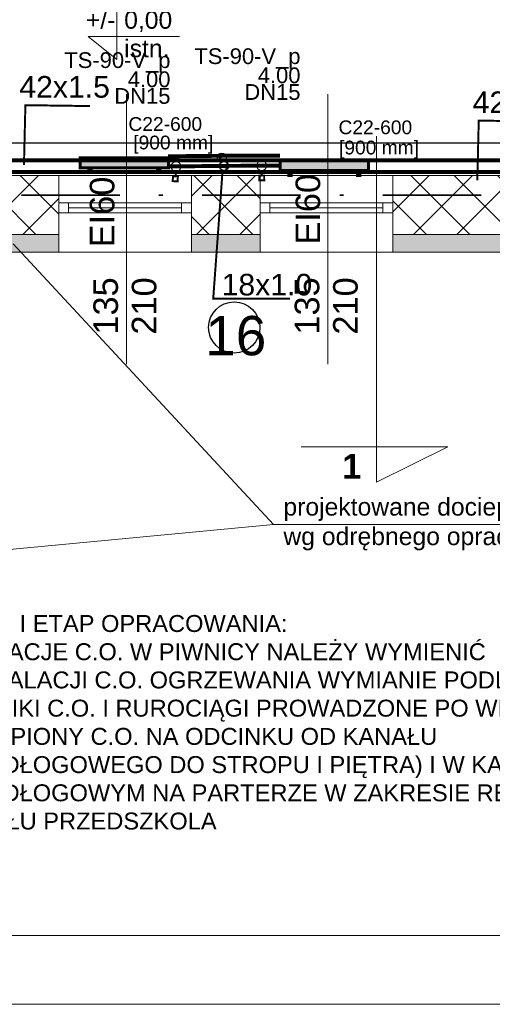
# Model space of a CAD drawing. Header units: millimetres. Extents: x 2215 to 12087, y 6991 to 11359.
# Tile 10 of 26: x 4689 to 5170, y 6991 to 7993. Entities that reach past the tile are written whole.
import ezdxf
from ezdxf.lldxf.tags import DXFTag

# ---------------------------------------------------------------- set-up
doc = ezdxf.new("R2010")
doc.units = ezdxf.units.MM
doc.linetypes.add('Kropki i Kreski', pattern=[920, 500, -200, 20, -200])
for name, color, linetype, lineweight in [('06_OPISY', 3, 'Continuous', 15), ('A_opisy', 81, 'Continuous', 13), ('A_stolarka', 20, 'Continuous', 15), ('A_widokowe', 160, 'Continuous', 18), ('A_ściany istniejące hatch', 82, 'Continuous', 9), ('kontury', 118, 'Continuous', 0)]:
    doc.layers.add(name, color=color, linetype=linetype, lineweight=lineweight)
for name, color, linetype in [('2D - Ogólne', 7, 'Continuous'), ('IS_Text_Armatury_Therm', 7, 'Continuous'), ('IS_Text_Odbiornikow_Therm', 7, 'Continuous'), ('Konstrukcja - Ściany zew', 7, 'Continuous'), ('Opisy - Teksty', 7, 'Continuous')]:
    doc.layers.add(name, color=color, linetype=linetype)
doc.layers.add('A_wełna mineralna', color=7, linetype='Continuous', lineweight=5, true_color=0x00d66b)
doc.layers.add('A_zakres opracowania', color=7, linetype='Continuous', lineweight=70, true_color=0xe00038)
for name, color, linetype, true_color in [('IS_Armatura_Therm', 7, 'SOLID', 0x000000), ('IS_Grafika', 7, 'SOLID', 0x000000), ('IS_Grzejniki_Plan_rzut', 7, 'SOLID', 0x000000), ('IS_Opisy_działek_Therm', 7, 'SOLID', 0x000000), ('IS_Powrót', 5, 'DASH', 0x0000ff), ('IS_Zasilanie', 1, 'SOLID', 0xff0000)]:
    doc.layers.add(name, color=color, linetype=linetype, true_color=true_color)
doc.styles.add('st1', font='arial.ttf')
doc.styles.get("Standard").update_dxf_attribs({"font": 'arial.ttf'})
doc.styles.add('STYL_AUTOMATYCZNY_1', font='arial.ttf')
doc.styles.add('STYL_AUTOMATYCZNY_2', font='arialbd.ttf')
tags = doc.linetypes.add('DASH', pattern=[15, 10, -5]).pattern_tags.tags
tags[6:7] = [DXFTag(74, 4), DXFTag(75, 0), DXFTag(340, '0'), DXFTag(46, 0.0), DXFTag(50, 0.0), DXFTag(44, 0.0), DXFTag(45, 0.0)]
tags[4:5] = [DXFTag(74, 4), DXFTag(75, 0), DXFTag(340, '0'), DXFTag(46, 0.0), DXFTag(50, 0.0), DXFTag(44, 0.0), DXFTag(45, 0.0)]
tags = doc.linetypes.add('DASHDOTDOT', pattern=[25, 10, -5, 0, -5, 0, -5]).pattern_tags.tags
tags[14:15] = [DXFTag(74, 4), DXFTag(75, 0), DXFTag(340, '0'), DXFTag(46, 0.0), DXFTag(50, 0.0), DXFTag(44, 0.0), DXFTag(45, 0.0)]
tags[12:13] = [DXFTag(74, 4), DXFTag(75, 0), DXFTag(340, '0'), DXFTag(46, 0.0), DXFTag(50, 0.0), DXFTag(44, 0.0), DXFTag(45, 0.0)]
tags[10:11] = [DXFTag(74, 4), DXFTag(75, 0), DXFTag(340, '0'), DXFTag(46, 0.0), DXFTag(50, 0.0), DXFTag(44, 0.0), DXFTag(45, 0.0)]
tags[8:9] = [DXFTag(74, 4), DXFTag(75, 0), DXFTag(340, '0'), DXFTag(46, 0.0), DXFTag(50, 0.0), DXFTag(44, 0.0), DXFTag(45, 0.0)]
tags[6:7] = [DXFTag(74, 4), DXFTag(75, 0), DXFTag(340, '0'), DXFTag(46, 0.0), DXFTag(50, 0.0), DXFTag(44, 0.0), DXFTag(45, 0.0)]
tags[4:5] = [DXFTag(74, 4), DXFTag(75, 0), DXFTag(340, '0'), DXFTag(46, 0.0), DXFTag(50, 0.0), DXFTag(44, 0.0), DXFTag(45, 0.0)]
tags = doc.linetypes.add('SOLID', pattern=[10, 10, 0]).pattern_tags.tags
tags[6:7] = [DXFTag(74, 4), DXFTag(75, 0), DXFTag(340, '0'), DXFTag(46, 0.0), DXFTag(50, 0.0), DXFTag(44, 0.0), DXFTag(45, 0.0)]
tags[4:5] = [DXFTag(74, 4), DXFTag(75, 0), DXFTag(340, '0'), DXFTag(46, 0.0), DXFTag(50, 0.0), DXFTag(44, 0.0), DXFTag(45, 0.0)]

msp = doc.modelspace()

# ---------------------------------------------------------------- hatches: boundary and pattern name
at = {"layer": 'A_wełna mineralna', "lineweight": 13, "true_color": 0x000000}
h = msp.add_hatch(color=18, dxfattribs=at)
h.dxf.hatch_style = 1
h.paths.add_polyline_path([(4236.562, 7599.726), (4230.165, 7597.39), (4218.562, 7594.916), (4218.562, 7384.43), (4236.562, 7384.43)])
h.paths.add_polyline_path([(4218.562, 7720.63), (4236.562, 7720.63), (4236.562, 7756.43), (4318.562, 7756.43), (4318.562, 7774.43), (4218.562, 7774.43)])
h.paths.add_polyline_path([(4523.562, 7756.43), (4523.562, 7774.43), (4453.562, 7774.43), (4453.562, 7756.43)])
h.paths.add_polyline_path([(4728.562, 7756.43), (4728.562, 7774.43), (4658.562, 7774.43), (4658.562, 7756.43)])
h.paths.add_polyline_path([(4933.562, 7756.43), (4933.562, 7774.43), (4863.562, 7774.43), (4863.562, 7756.43)])
h.paths.add_polyline_path([(5190.562, 7756.43), (5190.562, 7774.43), (5068.562, 7774.43), (5068.562, 7756.43)])
h.paths.add_polyline_path([(5395.562, 7756.43), (5395.562, 7774.43), (5325.562, 7774.43), (5325.562, 7756.43)])
h.paths.add_polyline_path([(5600.562, 7756.43), (5600.562, 7774.43), (5530.562, 7774.43), (5530.562, 7756.43)])
h.paths.add_polyline_path([(5805.562, 7756.43), (5805.562, 7774.43), (5735.562, 7774.43), (5735.562, 7756.43)])
h.paths.add_polyline_path([(5940.562, 7774.43), (5940.562, 7756.43), (6032.562, 7756.43), (6032.562, 7774.43)])
at = {"layer": 'A_ściany istniejące hatch', "lineweight": 13, "true_color": 0x000000}
h = msp.add_hatch(dxfattribs=at)
h.set_pattern_fill('NET', color=18, scale=250, angle=45)
h.set_pattern_definition([(45, (37623.193, 4864.106), (-22.097087, 22.097087), []), (135, (37623.193, 4864.106), (-22.097087, -22.097087), [])])
h.paths.add_polyline_path([(5636.562, 10020.43), (5678.562, 10020.43), (5678.562, 9758.43), (5888.562, 9758.43), (5888.562, 9716.43), (5636.562, 9716.43)], flags=16)
h.paths.add_polyline_path([(6230.563, 9744.43), (6230.563, 9684.43), (6110.562, 9684.43), (6110.562, 9524.43), (6050.562, 9524.43), (6050.562, 9716.43), (6008.562, 9716.43), (6008.562, 9758.43), (6012.562, 9758.43), (6012.562, 10417.43), (5678.562, 10417.43), (5678.562, 10371.43), (5636.562, 10371.43), (5636.562, 10461.43), (6094.562, 10461.43), (6094.562, 10417.43), (6056.562, 10417.43), (6056.562, 9744.43)], flags=17)
h.paths.add_polyline_path([(6834.562, 9744.43), (6976.562, 9744.43), (6976.562, 9806.43), (7020.562, 9806.43), (7020.562, 9521.43), (6960.562, 9521.43), (6960.562, 9684.43), (6834.562, 9684.43)], flags=17)
h.paths.add_polyline_path([(6877.562, 8864.43), (6960.562, 8864.43), (6960.562, 8979.43), (7020.562, 8979.43), (7020.562, 8806.43), (6960.562, 8806.43), (6960.562, 8839.43), (6877.562, 8839.43)], flags=17)
h.paths.add_polyline_path([(6520.562, 9434.43), (6550.562, 9434.43), (6550.562, 9404.43), (6520.562, 9404.43)], flags=17)
h.paths.add_polyline_path([(6520.562, 9140.43), (6550.562, 9140.43), (6550.562, 9170.43), (6520.562, 9170.43)], flags=17)
h.paths.add_polyline_path([(6032.562, 7594.43), (6092.562, 7594.43), (6092.562, 7434.43), (6330.562, 7434.43), (6330.562, 7614.43), (6390.562, 7614.43), (6390.562, 7434.43), (6960.562, 7434.43), (6960.562, 7584.43), (7020.562, 7584.43), (7020.562, 7374.43), (6032.562, 7374.43)])
h.paths.add_polyline_path([(3550.562, 10744.43), (3763.562, 10744.43), (3763.562, 10838.464), (3788.562, 10838.464), (3788.562, 10719.43), (3550.562, 10719.43)], flags=17)
h.paths.add_polyline_path([(4183.562, 10718.775), (4218.562, 10718.775), (4218.562, 10838.464), (4183.562, 10838.464)], flags=17)
h.paths.add_polyline_path([(4473.562, 8894.43), (4543.562, 8894.43), (4543.562, 8834.43), (4473.562, 8834.43)], flags=17)
h.paths.add_polyline_path([(4883.562, 8894.43), (4953.562, 8894.43), (4953.562, 8834.43), (4883.562, 8834.43)], flags=17)
h.paths.add_polyline_path([(5324.562, 8894.43), (5392.562, 8894.43), (5392.562, 8834.43), (5324.562, 8834.43)], flags=17)
h.paths.add_polyline_path([(5527.562, 8894.43), (5608.562, 8894.43), (5608.562, 8834.43), (5527.562, 8834.43)], flags=17)
h.paths.add_polyline_path([(6110.562, 9394.43), (6050.562, 9394.43), (6050.562, 9318.43), (6110.562, 9318.43)], flags=17)
h.paths.add_polyline_path([(5678.562, 10241.43), (5636.562, 10241.43), (5636.562, 10150.43), (5678.562, 10150.43)], flags=16)
h.paths.add_polyline_path([(6224.562, 10461.43), (6358.562, 10461.43), (6358.562, 10417.43), (6224.562, 10417.43)], flags=17)
h.paths.add_polyline_path([(6976.562, 10141.43), (7020.562, 10141.43), (7020.562, 10216.43), (6976.562, 10216.43)], flags=17)
h.paths.add_polyline_path([(6976.562, 9936.43), (7020.562, 9936.43), (7020.562, 10011.43), (6976.562, 10011.43)], flags=17)
h.paths.add_polyline_path([(6960.562, 9315.43), (7020.562, 9315.43), (7020.562, 9391.43), (6960.562, 9391.43)], flags=17)
h.paths.add_polyline_path([(6960.562, 9109.43), (7020.562, 9109.43), (7020.562, 9185.43), (6960.562, 9185.43)], flags=17)
h.paths.add_polyline_path([(6960.562, 8601.43), (7020.562, 8601.43), (7020.562, 8676.43), (6960.562, 8676.43)], flags=17)
h.paths.add_polyline_path([(6960.562, 8396.43), (7020.562, 8396.43), (7020.562, 8471.43), (6960.562, 8471.43)], flags=17)
h.paths.add_polyline_path([(6960.562, 7924.43), (7020.562, 7924.43), (7020.562, 7994.43), (6960.562, 7994.43)], flags=17)
h.paths.add_polyline_path([(7020.562, 7719.43), (6960.562, 7719.43), (6960.562, 7789.43), (7020.562, 7789.43)], flags=17)
h.paths.add_polyline_path([(5735.562, 7834.43), (5805.562, 7834.43), (5805.562, 7774.43), (5735.562, 7774.43)], flags=17)
h.paths.add_polyline_path([(5530.562, 7774.43), (5600.562, 7774.43), (5600.562, 7834.43), (5530.562, 7834.43)], flags=17)
h.paths.add_polyline_path([(5325.562, 7834.43), (5395.562, 7834.43), (5395.562, 7774.43), (5325.562, 7774.43)], flags=17)
h.paths.add_polyline_path([(5068.562, 7774.43), (5190.562, 7774.43), (5190.562, 7834.43), (5068.562, 7834.43)], flags=17)
h.paths.add_polyline_path([(4863.562, 7834.43), (4933.562, 7834.43), (4933.562, 7774.43), (4863.562, 7774.43)], flags=17)
h.paths.add_polyline_path([(4658.562, 7774.43), (4728.562, 7774.43), (4728.562, 7834.43), (4658.562, 7834.43)], flags=17)
h.paths.add_polyline_path([(4453.562, 7834.43), (4523.562, 7834.43), (4523.562, 7774.43), (4453.562, 7774.43)], flags=17)
h.paths.add_polyline_path([(6342.562, 7834.43), (6256.062, 7834.43), (6256.077, 7774.43), (6330.562, 7774.43), (6330.562, 7724.43), (6390.562, 7724.43), (6390.562, 7967.93), (6342.562, 7967.93)], flags=17)
h.paths.add_polyline_path([(6146.062, 7834.43), (6146.077, 7774.43), (6092.562, 7774.43), (6092.562, 7734.43), (6032.562, 7734.43), (6032.562, 7774.43), (5940.562, 7774.43), (5940.562, 7834.43)], flags=17)
h.paths.add_polyline_path([(4158.562, 7728.43), (4218.562, 7728.43), (4218.562, 7774.43), (4318.562, 7774.43), (4318.562, 7834.43), (4158.562, 7834.43)], flags=17)
h.paths.add_polyline_path([(5948.562, 8894.43), (6050.562, 8894.43), (6050.562, 9188.43), (6110.562, 9188.43), (6110.562, 8864.43), (6127.562, 8864.43), (6127.562, 8839.43), (6110.562, 8839.43), (6110.562, 8484.43), (6137.562, 8484.43), (6137.562, 8404.43), (6110.562, 8404.43), (6110.562, 8184.43), (5935.062, 8184.43), (5935.062, 8232.43), (6070.562, 8232.43), (6070.562, 8834.43), (5948.562, 8834.43)], flags=17)
h.paths.add_polyline_path([(5743.562, 8894.43), (5813.562, 8894.43), (5813.562, 8834.43), (5780.562, 8834.43), (5780.562, 8668.43), (5748.562, 8668.43), (5748.562, 8834.43), (5743.562, 8834.43)], flags=17)
h.paths.add_polyline_path([(5501.562, 8232.43), (5748.562, 8232.43), (5748.562, 8382.43), (5780.562, 8382.43), (5780.562, 8232.43), (5825.062, 8232.43), (5825.062, 8184.43), (5501.562, 8184.43)], flags=17)
h.paths.add_polyline_path([(4512.562, 8232.43), (4512.562, 8184.43), (4752.562, 8184.43), (4752.562, 8232.43), (4748.562, 8232.43), (4748.562, 8324.43), (4720.562, 8324.43), (4720.562, 8232.43)], flags=17)
h.paths.add_polyline_path([(4158.562, 8925.43), (4218.562, 8925.43), (4218.562, 8894.43), (4338.562, 8894.43), (4338.562, 8834.43), (4198.562, 8834.43), (4198.562, 8232.43), (4402.562, 8232.43), (4402.562, 8184.43), (4158.562, 8184.43)], flags=17)
h.paths.add_polyline_path([(4218.562, 9221.845), (4158.562, 9221.845), (4158.562, 9065.43), (4218.562, 9065.43)], flags=17)
h.paths.add_polyline_path([(4218.562, 9436.403), (4158.562, 9436.403), (4158.562, 9356.845), (4218.562, 9356.845)], flags=17)
h.paths.add_polyline_path([(4218.562, 9651.43), (4158.562, 9651.43), (4158.562, 9571.403), (4218.562, 9571.403)], flags=17)
h.paths.add_polyline_path([(4218.562, 9971.43), (4158.562, 9971.43), (4158.562, 9786.43), (4218.562, 9786.43)], flags=17)
h.paths.add_polyline_path([(4218.562, 10176.43), (4158.562, 10176.43), (4158.562, 10106.43), (4218.562, 10106.43)], flags=17)
h.paths.add_polyline_path([(4218.562, 10391.43), (4158.562, 10391.43), (4158.562, 10311.43), (4218.562, 10311.43)], flags=17)
h.paths.add_polyline_path([(3168.562, 10116.546), (3108.562, 10116.546), (3108.562, 10186.526), (3168.562, 10186.526), (3168.562, 10188.43), (3628.562, 10188.43), (3628.562, 10178.43), (3597.462, 10178.43), (3597.462, 10102.43), (3582.462, 10102.43), (3582.462, 10178.43), (3326.562, 10178.43), (3326.562, 10163.426), (3319.562, 10163.426), (3319.562, 10178.43), (3168.562, 10178.43)])
h.paths.add_polyline_path([(3168.562, 10061.43), (3168.562, 10068.43), (3319.562, 10068.43), (3319.562, 10073.426), (3326.562, 10073.426), (3326.562, 10050.948), (3319.562, 10050.948), (3319.562, 10061.43)], flags=17)
h.paths.add_polyline_path([(3108.562, 9981.546), (3168.562, 9981.546), (3168.562, 9951.43), (3319.562, 9951.43), (3319.562, 9960.948), (3326.562, 9960.948), (3326.562, 9951.43), (3582.462, 9951.43), (3582.462, 10007.43), (3597.462, 10007.43), (3597.462, 9951.43), (3625.562, 9951.43), (3625.562, 9936.43), (3168.562, 9936.43), (3168.562, 9911.066), (3108.562, 9911.066)])
h.paths.add_polyline_path([(3108.562, 9781.066), (3168.562, 9781.066), (3168.562, 9736.43), (3760.562, 9736.43), (3760.562, 9753.695), (3808.562, 9753.695), (3808.562, 9424.429), (3760.562, 9424.429), (3760.562, 9696.43), (3168.562, 9696.43), (3168.562, 9618.558), (3108.562, 9618.558)])
h.paths.add_polyline_path([(3108.562, 9278.578), (3168.562, 9278.578), (3168.562, 9256.43), (3760.562, 9256.43), (3760.562, 9314.429), (3808.562, 9314.429), (3808.562, 8917.429), (3760.562, 8917.429), (3760.562, 9231.43), (3168.562, 9231.43), (3168.562, 9208.362), (3108.562, 9208.362)])
h.paths.add_polyline_path([(3108.562, 8864.231), (3168.562, 8864.231), (3168.562, 8794.43), (3760.562, 8794.43), (3760.562, 8807.429), (3808.562, 8807.429), (3808.562, 8748.79), (3760.562, 8748.79), (3760.562, 8751.43), (3168.562, 8751.43), (3168.562, 8699.231), (3108.562, 8699.231)])
h.paths.add_polyline_path([(3108.562, 8564.231), (3168.562, 8564.231), (3168.562, 8509.649), (3227.562, 8509.649), (3227.562, 8651.347), (3236.925, 8651.347), (3236.925, 8645.347), (3233.562, 8645.347), (3233.562, 8509.649), (3330.562, 8509.649), (3330.562, 8645.347), (3325.925, 8645.347), (3325.925, 8651.347), (3341.107, 8651.347), (3341.107, 8645.347), (3336.562, 8645.347), (3336.562, 8509.649), (3433.562, 8509.649), (3433.562, 8645.347), (3430.107, 8645.347), (3430.107, 8651.347), (3439.562, 8651.347), (3439.562, 8616.347), (3443.733, 8616.347), (3443.733, 8610.347), (3439.562, 8610.347), (3439.562, 8509.649), (3607.562, 8509.649), (3607.562, 8610.347), (3532.733, 8610.347), (3532.733, 8616.347), (3613.562, 8616.347), (3613.562, 8509.649), (3760.562, 8509.649), (3760.562, 8638.79), (3808.562, 8638.79), (3808.562, 8491.936), (3760.562, 8491.936), (3760.562, 8494.649), (3613.562, 8494.649), (3613.562, 8452.349), (3607.562, 8452.349), (3607.562, 8494.649), (3168.562, 8494.649), (3108.562, 8494.649)])
h.paths.add_polyline_path([(3108.562, 9413.578), (3168.562, 9413.578), (3168.562, 9483.558), (3108.562, 9483.558)])
h.paths.add_polyline_path([(3108.562, 8999.231), (3168.562, 8999.231), (3168.562, 9073.362), (3108.562, 9073.362)], flags=17)
h.paths.add_polyline_path([(3108.562, 8289.669), (3168.562, 8289.669), (3168.562, 8359.649), (3108.562, 8359.649)], flags=17)
h.paths.add_polyline_path([(3108.562, 8084.689), (3108.562, 8154.669), (3168.562, 8154.669), (3168.562, 8144.669), (3215.562, 8144.669), (3215.562, 8315.649), (3226.772, 8315.649), (3226.772, 8309.649), (3221.562, 8309.649), (3221.562, 8144.669), (3320.562, 8144.669), (3320.562, 8309.649), (3315.772, 8309.649), (3315.772, 8315.649), (3331.074, 8315.649), (3331.074, 8309.649), (3326.562, 8309.649), (3326.562, 8144.669), (3423.562, 8144.669), (3423.562, 8309.649), (3420.074, 8309.649), (3420.074, 8315.649), (3434.107, 8315.649), (3434.107, 8309.649), (3429.562, 8309.649), (3429.562, 8144.669), (3526.562, 8144.669), (3526.562, 8309.649), (3523.107, 8309.649), (3523.107, 8315.649), (3526.562, 8315.649), (3526.562, 8359.649), (3607.562, 8359.649), (3607.562, 8363.349), (3613.562, 8363.349), (3613.562, 8349.322), (3607.562, 8349.322), (3607.562, 8353.649), (3532.562, 8353.649), (3532.562, 8144.669), (3607.562, 8144.669), (3607.562, 8260.322), (3613.562, 8260.322), (3613.562, 8144.669), (3760.562, 8144.669), (3760.562, 8381.936), (3808.562, 8381.936), (3808.562, 7948.13), (3760.562, 7948.13), (3760.562, 8129.669), (3613.562, 8129.669), (3613.562, 8032.16), (3607.562, 8032.16), (3607.562, 8129.669), (3532.562, 8129.669), (3532.562, 7936.83), (3607.562, 7936.83), (3607.562, 7943.16), (3613.562, 7943.16), (3613.562, 7927.13), (3607.562, 7927.13), (3607.562, 7930.83), (3526.562, 7930.83), (3526.562, 8004.43), (3523.107, 8004.43), (3523.107, 8010.43), (3526.562, 8010.43), (3526.562, 8129.669), (3429.562, 8129.669), (3429.562, 8010.43), (3434.107, 8010.43), (3434.107, 8004.43), (3420.074, 8004.43), (3420.074, 8010.43), (3423.562, 8010.43), (3423.562, 8129.669), (3326.562, 8129.669), (3326.562, 8010.43), (3331.074, 8010.43), (3331.074, 8004.43), (3315.772, 8004.43), (3315.772, 8010.43), (3320.562, 8010.43), (3320.562, 8129.669), (3221.562, 8129.669), (3221.562, 8010.43), (3226.772, 8010.43), (3226.772, 8004.43), (3215.562, 8004.43), (3215.562, 8129.669), (3168.562, 8129.669), (3168.562, 8084.689)])
h.paths.add_polyline_path([(3228.562, 7693.43), (3168.562, 7693.43), (3168.562, 7774.43), (3108.562, 7774.43), (3108.562, 7949.689), (3168.562, 7949.689), (3168.562, 7834.43), (3607.562, 7834.43), (3607.562, 7838.13), (3613.562, 7838.13), (3613.562, 7834.43), (3760.562, 7834.43), (3760.562, 7838.13), (3808.562, 7838.13), (3808.562, 7783.43), (3783.562, 7783.43), (3783.562, 7794.43), (3613.562, 7794.43), (3613.562, 7789.689), (3607.562, 7789.689), (3607.562, 7794.43), (3423.562, 7794.43), (3423.562, 7754.176), (3398.562, 7754.176), (3398.562, 7794.43), (3228.562, 7794.43)])
h.paths.add_polyline_path([(3228.562, 7444.43), (3228.562, 7483.43), (3168.562, 7483.43), (3168.562, 7384.43), (4218.562, 7384.43), (4218.562, 7588.43), (4158.562, 7588.43), (4158.562, 7444.43)])
edge = h.paths.add_edge_path()
edge.add_line((6488.562, 10461.43), (6488.562, 10417.43))
edge.add_line((6488.562, 10417.43), (6526.562, 10417.43))
edge.add_line((6526.562, 10417.43), (6526.562, 10267.43))
edge.add_line((6526.562, 10267.43), (6553.562, 10267.43))
edge.add_line((6553.562, 10267.43), (6553.562, 10417.43))
edge.add_line((6553.562, 10417.43), (6976.562, 10417.43))
edge.add_line((6976.562, 10417.43), (6976.562, 10346.43))
edge.add_line((6976.562, 10346.43), (7020.562, 10346.43))
edge.add_line((7020.562, 10346.43), (7020.562, 10461.43))
edge.add_line((7020.562, 10461.43), (6488.562, 10461.43))
edge.add_line((3153.562, 10838.464), (3188.562, 10838.464))
edge.add_line((3188.562, 10838.464), (3188.562, 10744.43))
edge.add_line((3188.562, 10744.43), (3370.562, 10744.43))
edge.add_line((3370.562, 10744.43), (3370.562, 10719.43))
edge.add_line((3370.562, 10719.43), (3153.562, 10719.43))
edge.add_line((3153.562, 10719.43), (3153.562, 10838.464))
edge.add_line((4748.562, 8434.43), (4720.562, 8434.43))
edge.add_line((4720.562, 8434.43), (4720.562, 8719.43))
edge.add_line((4720.562, 8719.43), (4748.562, 8719.43))
edge.add_line((4748.562, 8719.43), (4748.562, 8639.449))
edge.add_line((4748.562, 8639.449), (4748.562, 8547.821))
edge.add_line((4748.562, 8547.821), (4748.562, 8444.43))
edge.add_line((4748.562, 8444.43), (4748.562, 8434.43))
edge.add_line((4058.562, 10716.43), (4218.562, 10716.43))
edge.add_line((4218.562, 10716.43), (4218.562, 10526.43))
edge.add_line((4218.562, 10526.43), (4158.562, 10526.43))
edge.add_line((4158.562, 10526.43), (4158.562, 10656.43))
edge.add_line((4158.562, 10656.43), (4058.562, 10656.43))
edge.add_line((4058.562, 10656.43), (4058.562, 10716.43))
edge.add_line((3550.562, 10716.43), (3908.562, 10716.43))
edge.add_line((3908.562, 10716.43), (3908.562, 10656.43))
edge.add_line((3908.562, 10656.43), (3808.562, 10656.43))
edge.add_line((3808.562, 10656.43), (3808.562, 9863.695))
edge.add_line((3808.562, 9863.695), (3760.562, 9863.695))
edge.add_line((3760.562, 9863.695), (3760.562, 9936.43))
edge.add_line((3760.562, 9936.43), (3720.562, 9936.43))
edge.add_line((3720.562, 9936.43), (3720.562, 9951.43))
edge.add_line((3720.562, 9951.43), (3760.562, 9951.43))
edge.add_line((3760.562, 9951.43), (3760.562, 10656.43))
edge.add_line((3760.562, 10656.43), (3550.562, 10656.43))
edge.add_line((3550.562, 10656.43), (3550.562, 10716.43))
edge.add_line((3398.562, 7654.176), (3423.562, 7654.176))
edge.add_line((3423.562, 7654.176), (3423.562, 7619.43))
edge.add_line((3423.562, 7619.43), (3783.562, 7619.43))
edge.add_line((3783.562, 7619.43), (3783.562, 7685.462))
edge.add_line((3783.562, 7685.462), (3808.562, 7685.462))
edge.add_line((3808.562, 7685.462), (3808.562, 7614.43))
edge.add_line((3808.562, 7614.43), (3478.562, 7614.43))
edge.add_line((3478.562, 7614.43), (3478.562, 7594.43))
edge.add_line((3478.562, 7594.43), (3398.562, 7594.43))
edge.add_line((3398.562, 7594.43), (3398.562, 7654.176))
h.paths.add_polyline_path([(5178.562, 8719.43), (5138.562, 8719.43), (5138.562, 8232.43), (4862.562, 8232.43), (4862.562, 8184.43), (5391.562, 8184.43), (5391.562, 8232.43), (5178.562, 8232.43)], flags=17)
h.paths.add_polyline_path([(5138.562, 8819.43), (5178.562, 8819.43), (5178.562, 8834.43), (5189.562, 8834.43), (5189.562, 8894.43), (5088.562, 8894.43), (5088.562, 8834.43), (5138.562, 8834.43)], flags=17)
h.paths.add_polyline_path([(6659.562, 9684.43), (6405.563, 9684.43), (6405.563, 9744.43), (6526.562, 9744.43), (6526.562, 9817.43), (6553.562, 9817.43), (6553.562, 9744.43), (6659.562, 9744.43)], flags=17)
h.paths.add_polyline_path([(6448.058, 8441.43), (6458.058, 8441.43), (6458.058, 8456.43), (6448.058, 8456.43)], flags=17)
h.paths.add_polyline_path([(6538.058, 8613.43), (6553.058, 8613.43), (6553.058, 8839.43), (6593.562, 8839.43), (6593.562, 8864.43), (6237.562, 8864.43), (6237.562, 8839.43), (6298.562, 8839.43), (6298.562, 8613.43), (6316.562, 8613.43), (6316.562, 8623.43), (6308.562, 8623.43), (6308.562, 8839.43), (6448.058, 8839.43), (6448.058, 8623.43), (6401.562, 8623.43), (6401.562, 8613.43), (6463.058, 8613.43), (6463.058, 8623.43), (6458.058, 8623.43), (6458.058, 8839.43), (6543.058, 8839.43), (6543.058, 8623.43), (6538.058, 8623.43)], flags=17)
h.paths.add_polyline_path([(6308.562, 8456.43), (6298.562, 8456.43), (6298.562, 8232.43), (6240.562, 8232.43), (6240.562, 8184.43), (6342.562, 8184.43), (6342.562, 8077.93), (6390.562, 8077.93), (6390.562, 8184.43), (6960.562, 8184.43), (6960.562, 8129.43), (7020.562, 8129.43), (7020.562, 8266.43), (6960.562, 8266.43), (6960.562, 8232.43), (6458.058, 8232.43), (6458.058, 8341.43), (6448.058, 8341.43), (6448.058, 8232.43), (6308.562, 8232.43)], flags=17)
h.paths.add_polyline_path([(3108.562, 10526.506), (3168.562, 10526.506), (3168.562, 10656.43), (3370.562, 10656.43), (3370.562, 10716.43), (3108.562, 10716.43)])
h.paths.add_polyline_path([(3168.562, 10391.506), (3108.562, 10391.506), (3108.562, 10321.526), (3168.562, 10321.526)])
at = {"layer": 'IS_Grzejniki_Plan_rzut', "ltscale": 10}
for points in [[(4750.384, 7842.282), (4840.384, 7842.282), (4840.384, 7852.282), (4750.384, 7852.282)], [(4953.886, 7839.418), (5043.886, 7839.418), (5043.886, 7849.418), (4953.886, 7849.418)]]:
    msp.add_hatch(color=8, dxfattribs=at).paths.add_polyline_path(points)
at = {"layer": 'IS_Powrót'}
h = msp.add_hatch(color=256, dxfattribs=at)
edge = h.paths.add_edge_path()
edge.add_arc((4892.845, 7853.971), 2.4, 90, 450)
h = msp.add_hatch(color=256, dxfattribs=at)
edge = h.paths.add_edge_path()
edge.add_arc((4893.418, 7854.418), 2.4, 90, 450)
at = {"layer": 'IS_Zasilanie'}
h = msp.add_hatch(color=256, dxfattribs=at)
edge = h.paths.add_edge_path()
edge.add_arc((4898.946, 7843.691), 2.4, 90, 450)
h = msp.add_hatch(color=256, dxfattribs=at)
edge = h.paths.add_edge_path()
edge.add_arc((4899.518, 7844.138), 2.4, 90, 450)

# ---------------------------------------------------------------- linework, layer by layer
at = {"color": 5}
msp.add_circle((4894.647, 7852.749), 4.459, dxfattribs=at)
at = {"color": 1}
msp.add_circle((4896.772, 7844), 4.459, dxfattribs=at)
at = {"layer": '2D - Ogólne', "color": 18, "linetype": 'Continuous', "lineweight": 13, "true_color": 0x000000}
for p, q in [((4797.361, 7642.2), (4797.361, 7917.133)), ((5002.361, 7642.2), (5002.361, 7917.133)), ((4728.562, 7774.43), (4658.562, 7774.43)), ((4863.562, 7774.43), (4933.562, 7774.43)), ((5068.562, 7774.43), (5190.562, 7774.43)), ((5052.043, 7522.412), (5052.043, 7580.303)), ((4975.413, 7558.311), (5124.799, 7558.311)), ((5124.799, 7558.311), (5052.043, 7522.412))]:
    msp.add_line(p, q, dxfattribs=at)
at = {"layer": '2D - Ogólne', "color": 18, "linetype": 'Kropki i Kreski', "lineweight": 13, "true_color": 0x000000}
msp.add_line((5052.043, 7580.303), (5052.043, 7874.491), dxfattribs=at)
at = {"layer": 'A_opisy', "color": 18, "lineweight": 13, "true_color": 0x000000}
for points in [[(2348.887, 11190.899), (8548.887, 11190.899), (8548.887, 6990.899), (2348.887, 6990.899)], [(2548.887, 11120.899), (8478.887, 11120.899), (8478.887, 7060.899), (2548.887, 7060.899)]]:
    msp.add_lwpolyline(points, close=True, dxfattribs=at)
for points in [[(4787.513, 8011.641), (4787.513, 7952.281), (4758.584, 7975.678), (4851.451, 7975.678)], [(4682.198, 7764.955), (4947.153, 7479.201), (4226.659, 7410.935)], [(6021.448, 7554.758), (5488.425, 7479.201), (4947.153, 7479.201)]]:
    msp.add_lwpolyline(points, dxfattribs=at)
at = {"layer": 'A_stolarka', "color": 18, "lineweight": 13, "true_color": 0x000000}
for p, q in [((4738.562, 7806.43), (4853.562, 7806.43)), ((4943.562, 7806.43), (5058.562, 7806.43)), ((4738.562, 7801.43), (4853.562, 7801.43)), ((4738.562, 7796.43), (4853.562, 7796.43)), ((4943.562, 7801.43), (5058.562, 7801.43)), ((4943.562, 7796.43), (5058.562, 7796.43))]:
    msp.add_line(p, q, dxfattribs=at)
for points in [[(4728.562, 7806.43), (4738.562, 7806.43), (4738.562, 7796.43), (4728.562, 7796.43)], [(4853.562, 7806.43), (4863.562, 7806.43), (4863.562, 7796.43), (4853.562, 7796.43)], [(4933.562, 7806.43), (4943.562, 7806.43), (4943.562, 7796.43), (4933.562, 7796.43)], [(5058.562, 7806.43), (5068.562, 7806.43), (5068.562, 7796.43), (5058.562, 7796.43)]]:
    msp.add_lwpolyline(points, close=True, dxfattribs=at)
at = {"layer": 'A_widokowe', "color": 18, "lineweight": 13, "true_color": 0x000000}
for p, q in [((4728.562, 7834.43), (4863.562, 7834.43)), ((4933.562, 7834.43), (5068.562, 7834.43)), ((4728.562, 7756.43), (4863.562, 7756.43)), ((4933.562, 7756.43), (5068.562, 7756.43))]:
    msp.add_line(p, q, dxfattribs=at)
at = {"layer": 'A_zakres opracowania', "linetype": 'Kropki i Kreski', "lineweight": 35, "ltscale": 0.2}
msp.add_lwpolyline([(6072.562, 7414.43), (6980.562, 7414.43), (6980.562, 10437.43), (5988.562, 10437.43), (5988.562, 9778.43), (5868.562, 9778.43), (5868.562, 9678.43), (6090.562, 9678.43), (6090.562, 9569.43), (5617.562, 9569.43), (5617.562, 9349.43), (6090.562, 9349.43), (6090.562, 8854.43), (4138.562, 8854.43), (4138.562, 7814.43), (5219.562, 7814.43), (5219.562, 7596.43), (5724.562, 7596.43), (5724.562, 7336.43), (6072.562, 7336.43)], close=True, dxfattribs=at)
at = {"layer": 'IS_Armatura_Therm', "color": 1, "ltscale": 10, "true_color": 0xff0000, "const_width": 2}
for points in [[(4847.684, 7838.471), (4847.361, 7833.481)], [(4935.161, 7839.321), (4935.187, 7834.321)], [(4844.866, 7833.643), (4844.543, 7828.653), (4849.533, 7828.33), (4849.856, 7833.32), (4844.866, 7833.643)], [(4932.687, 7834.308), (4932.713, 7829.308), (4937.713, 7829.334), (4937.687, 7834.334), (4932.687, 7834.308)]]:
    msp.add_lwpolyline(points, dxfattribs=at)
at = {"layer": 'IS_Armatura_Therm', "color": 1, "lineweight": 20, "ltscale": 10, "true_color": 0xff0000}
for centre in [(4848.007, 7843.46), (4935.136, 7844.321)]:
    msp.add_ellipse(centre, major_axis=(5, 0), ratio=1, dxfattribs=at)
at = {"layer": 'IS_Grzejniki_Plan_rzut', "ltscale": 10, "const_width": 3}
for points in [[(4750.384, 7842.282), (4840.384, 7842.282), (4840.384, 7852.282), (4750.384, 7852.282), (4750.384, 7842.282)], [(4953.886, 7839.418), (5043.886, 7839.418), (5043.886, 7849.418), (4953.886, 7849.418), (4953.886, 7839.418)], [(4759.134, 7842.282), (4759.134, 7837.282), (4761.634, 7837.282), (4761.634, 7842.282)], [(4831.634, 7842.282), (4831.634, 7837.282), (4829.134, 7837.282), (4829.134, 7842.282)], [(4962.636, 7839.418), (4962.636, 7834.418), (4965.136, 7834.418), (4965.136, 7839.418)], [(5035.136, 7839.418), (5035.136, 7834.418), (5032.636, 7834.418), (5032.636, 7839.418)]]:
    msp.add_lwpolyline(points, dxfattribs=at)
at = {"layer": 'IS_Opisy_działek_Therm', "ltscale": 10, "const_width": 2}
for points in [[(4693.102, 7845.089), (4694.567, 7905.897), (4760.242, 7905.01)], [(5154.706, 7829.388), (5156.171, 7890.196), (5221.846, 7889.309)], [(4895.344, 7839.322), (4885.81, 7709.076), (4963.96, 7709.076)]]:
    msp.add_lwpolyline(points, dxfattribs=at)
at = {"layer": 'IS_Powrót', "ltscale": 10, "const_width": 4}
for points in [[(4839.856, 7853.858), (4893.418, 7854.418)], [(4893.418, 7854.418), (4953.886, 7854.418)]]:
    msp.add_lwpolyline(points, dxfattribs=at)
at = {"layer": 'IS_Powrót', "color": 160, "ltscale": 10, "const_width": 4}
msp.add_lwpolyline([(4067.372, 7837.729), (6066.584, 7838.133)], dxfattribs=at)
at = {"layer": 'IS_Zasilanie', "color": 20, "ltscale": 10, "const_width": 4}
msp.add_lwpolyline([(4078.171, 7849.832), (6057.773, 7849.864)], dxfattribs=at)
at = {"layer": 'IS_Zasilanie', "ltscale": 10, "const_width": 4}
for points in [[(4839.306, 7843.508), (4899.518, 7844.138)], [(4899.518, 7844.138), (4953.886, 7844.418)]]:
    msp.add_lwpolyline(points, dxfattribs=at)
at = {"layer": 'Konstrukcja - Ściany zew', "color": 18, "linetype": 'Continuous', "lineweight": 13, "true_color": 0x000000}
for p, q in [((4728.562, 7834.43), (4658.562, 7834.43)), ((4728.562, 7756.43), (4728.562, 7834.43)), ((4863.562, 7756.43), (4863.562, 7834.43)), ((4933.562, 7834.43), (4863.562, 7834.43)), ((4933.562, 7756.43), (4933.562, 7834.43)), ((5068.562, 7756.43), (5068.562, 7834.43)), ((5190.562, 7834.43), (5068.562, 7834.43)), ((4658.562, 7756.43), (4728.562, 7756.43)), ((4863.562, 7756.43), (4933.562, 7756.43)), ((5068.562, 7756.43), (5190.562, 7756.43))]:
    msp.add_line(p, q, dxfattribs=at)
at = {"layer": 'kontury', "linetype": 'DASHDOTDOT', "lineweight": 25}
msp.add_line((3206.133, 7867.476), (6037.147, 7867.476), dxfattribs=at)
at = {"layer": 'Opisy - Teksty'}
msp.add_circle((4907.234, 7679.675), 26.088, dxfattribs=at)

# ---------------------------------------------------------------- texts
at = {"layer": '06_OPISY', "color": 18, "linetype": 'ByBlock', "true_color": 0x000000, "insert": (4584.415, 7387.042), "char_height": 16.79616, "width": 718.67951, "attachment_point": 1, "style": 'st1'}
msp.add_mtext('{\\H1.02564x;UWAGA: I ETAP OPRACOWANIA:\\P-INSTALACJE C.O. W PIWNICY NALEŻY WYMIENIĆ\\P-W INSTALACJI C.O. OGRZEWANIA WYMIANIE PODLEGAJĄ GRZEJNIKI C.O. I RUROCIĄGI PROWADZONE PO WIERZCHU ŚCIAN ( PIONY C.O. NA ODCINKU OD KANAŁU PODPODŁOGOWEGO DO STROPU I PIĘTRA) I W KANALE PODPODŁOGOWYM NA PARTERZE W ZAKRESIE REMONTU ODDZIAŁU PRZEDSZKOLA}', dxfattribs=at)
at = {"layer": 'A_opisy', "color": 18, "lineweight": 13, "true_color": 0x000000, "char_height": 18, "attachment_point": 1}
for s, width, heights, insert in [('+/-', 12.03374, [0], (4756.163, 8001.695)), ('0,00', 39.475, [21.634], (4795.143, 8001.695)), ('istn.', 39.475, [21.634], (4795.143, 7972.69)), ('projektowane docieplenie ścian zewnętrznych - \\Pwg odrębnego opracowania', 569.96667, [74.599], (4957.288, 7506.23))]:
    msp.add_mtext_dynamic_manual_height_columns(s, width=width, gutter_width=12.5, heights=heights, dxfattribs=dict(at, insert=insert))
at = {"layer": 'IS_Grafika', "insert": (4908.808, 7691.359), "char_height": 40, "attachment_point": 2}
msp.add_mtext('\\fArial|b0|i0;16', dxfattribs=at)
at = {"layer": 'IS_Opisy_działek_Therm', "ltscale": 10, "char_height": 22, "width": 62.12523, "attachment_point": 7}
for insert in [(4688.338, 7913.252), (5149.942, 7897.55)]:
    msp.add_mtext(' 42x1.5', dxfattribs=dict(at, insert=insert))
at = {"layer": 'IS_Opisy_działek_Therm', "ltscale": 10, "insert": (4885.81, 7711.956), "char_height": 22, "attachment_point": 7}
msp.add_mtext(' 18x1.0', dxfattribs=at)
at = {"layer": 'IS_Text_Armatury_Therm', "color": 18, "linetype": 'SOLID', "ltscale": 10, "true_color": 0x000000, "char_height": 16, "attachment_point": 9}
for s, insert in [('\\fArial|b0|i0;TS-90-V_p', (4974.679, 7942.929)), ('\\fArial|b0|i0;TS-90-V_p', (4842.275, 7938.908)), ('\\fArial|b0|i0;4.00', (4842.275, 7924.068)), ('\\fArial|b0|i0;4.00', (4974.679, 7928.089)), ('\\fArial|b0|i0;DN15  ', (4974.679, 7911.089)), ('\\fArial|b0|i0;DN15  ', (4842.275, 7907.068))]:
    msp.add_mtext(s, dxfattribs=dict(at, insert=insert))
at = {"layer": 'IS_Text_Odbiornikow_Therm', "color": 18, "linetype": 'SOLID', "ltscale": 10, "true_color": 0x000000, "char_height": 14}
for s, insert, attachment_point in [('\\fArial|b0|i0;C22-600', (4874.493, 7879.541), 9), ('\\fArial|b0|i0;C22-600', (5088.395, 7876.176), 9), ('\\fArial|b0|i0;[900 mm]', (4804.384, 7856.692), 7), ('\\fArial|b0|i0;[900 mm]', (5013.886, 7851.578), 7)]:
    msp.add_mtext(s, dxfattribs=dict(at, insert=insert, attachment_point=attachment_point))
at = {"layer": 'Opisy - Teksty', "color": 18, "linetype": 'Continuous', "lineweight": 13, "true_color": 0x000000, "char_height": 25, "attachment_point": 2, "rotation": 90, "style": 'STYL_AUTOMATYCZNY_1'}
for insert in [(4760.131, 7797.219), (4969.704, 7799.96)]:
    msp.add_mtext('\\A1;EI60', dxfattribs=dict(at, insert=insert))
at = {"layer": 'Opisy - Teksty', "color": 18, "linetype": 'Continuous', "lineweight": 13, "true_color": 0x000000, "char_height": 25, "attachment_point": 2, "rotation": 90, "line_spacing_factor": 0.938208, "style": 'STYL_AUTOMATYCZNY_1'}
for insert in [(4763.79, 7701.567), (4968.79, 7701.567)]:
    msp.add_mtext('\\A1;135\\P210', dxfattribs=dict(at, insert=insert))
at = {"layer": 'Opisy - Teksty', "color": 18, "linetype": 'Continuous', "lineweight": 13, "true_color": 0x000000, "insert": (5026.903, 7550.945), "char_height": 25, "attachment_point": 2, "style": 'STYL_AUTOMATYCZNY_2'}
msp.add_mtext('\\A1;1', dxfattribs=at)

doc.saveas('drawing.dxf')
